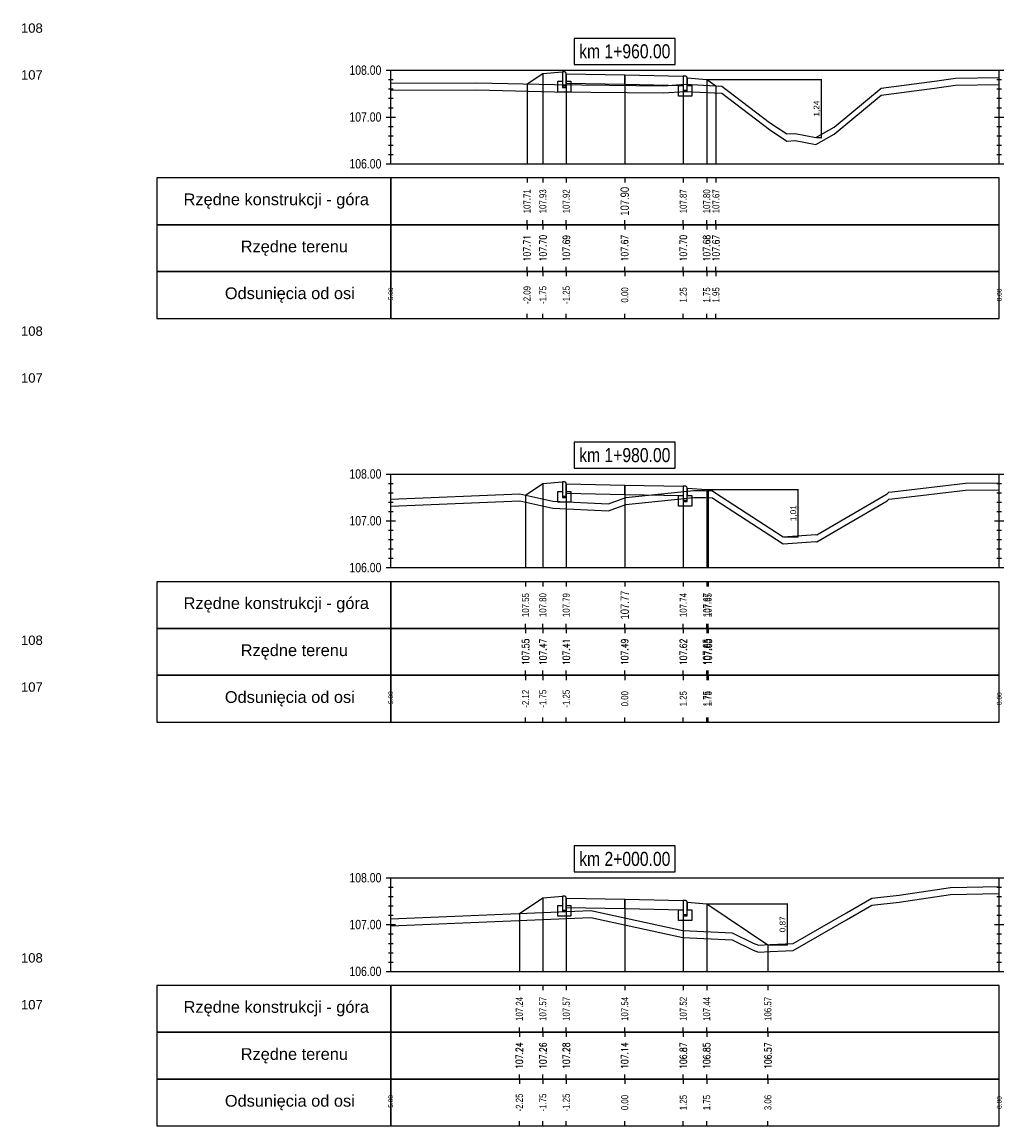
# Model space of a CAD drawing. Extents: x 7537626 to 7538805, y 5722894 to 5725486.
# Tile 10 of 90: x 7537988 to 7538009, y 5725386 to 5725410. Entities that reach past the tile are written whole.
import ezdxf

# ---------------------------------------------------------------- set-up
doc = ezdxf.new("R2010")
doc.units = 0
doc.header["$PDMODE"] = 35
doc.header["$PDSIZE"] = 0.3
for name, color, linetype in [('C-DROGI-PROFILE', 7, 'Continuous'), ('C-DROGI-PROFILE-ETYKIETY', 7, 'Continuous'), ('C-DROGI-PRZEKROJE-ETYKIETY', 7, 'Continuous'), ('C-POPRZECZKA-przekrój', 2, 'Continuous'), ('C-POPRZECZKA-widok', 1, 'Continuous')]:
    doc.layers.add(name, color=color, linetype=linetype)
for name, color, linetype, true_color in [('C-humus', 7, 'Continuous', 0x003df5), ('C-Teren', 7, 'Continuous', 0x005716), ('poprzeczki', 7, 'Continuous', 0x0000d6)]:
    doc.layers.add(name, color=color, linetype=linetype, true_color=true_color)
doc.styles.add('2mm08', font='arial.ttf', dxfattribs={"width": 0.8})
doc.styles.add('opis_50', font='arial.ttf', dxfattribs={"height": 0.125})
doc.styles.get("Standard").update_dxf_attribs({"font": 'arial.ttf'})
doc.dimstyles.new('OPIS_50', dxfattribs={"dimscale": 0.5, "dimtxt": 0.125, "dimasz": 0.25, "dimexe": 0.1, "dimexo": 0.15, "dimgap": 0.1, "dimtad": 1, "dimzin": 0, "dimtxsty": 'opis_50', "dimblk": 'ARCHTICK', "dimcen": 0.15, "dimdle": 0.1, "dimaunit": 2, "dimadec": 4, "dimazin": 0, "dimtfac": 1, "dimtmove": 0, "dimatfit": 3, "dimfxl": 1, "dimarcsym": 0})

# ---------------------------------------------------------------- blocks, each defined once
blk = doc.blocks.new('_ArchTick')
at = {"color": 0, "linetype": 'ByBlock', "const_width": 0.15}
blk.add_lwpolyline([(-0.5, -0.5), (0.5, 0.5)], dxfattribs=at)
blk = doc.blocks.new('*D97')
at = {"layer": 'Defpoints', "color": 0, "transparency": 16777216}
for p in [(7538002.601, 5725408.366), (7538004.933, 5725407.125), (7538005.044, 5725407.125)]:
    blk.add_point(p, dxfattribs=at)
at = {"layer": 'poprzeczki', "color": 0, "lineweight": -2, "transparency": 16777216}
for p, q in [((7538002.616, 5725408.366), (7538005.054, 5725408.366)), ((7538005.044, 5725408.376), (7538005.044, 5725407.115)), ((7538004.948, 5725407.125), (7538005.054, 5725407.125))]:
    blk.add_line(p, q, dxfattribs=at)
at = {"layer": 'poprzeczki', "color": 0, "lineweight": -2, "transparency": 16777216, "xscale": 0.025, "yscale": 0.025, "zscale": 0.025}
for p, rotation in [((7538005.044, 5725408.366), 90), ((7538005.044, 5725407.125), 270)]:
    blk.add_blockref('_ArchTick', p, dxfattribs=dict(at, rotation=rotation))
at = {"layer": 'poprzeczki', "color": 0, "transparency": 16777216, "insert": (7538004.959, 5725407.745), "char_height": 0.125, "attachment_point": 5, "rotation": 90, "style": 'opis_50'}
blk.add_mtext('1,24', dxfattribs=at)
blk = doc.blocks.new('*D98')
at = {"layer": 'Defpoints', "color": 0, "transparency": 16777216}
for p in [(7538002.601, 5725399.607), (7538004.236, 5725398.599), (7538004.548, 5725398.599)]:
    blk.add_point(p, dxfattribs=at)
at = {"layer": 'poprzeczki', "color": 0, "lineweight": -2, "transparency": 16777216}
for p, q in [((7538002.616, 5725399.607), (7538004.558, 5725399.607)), ((7538004.548, 5725399.617), (7538004.548, 5725398.589)), ((7538004.251, 5725398.599), (7538004.558, 5725398.599))]:
    blk.add_line(p, q, dxfattribs=at)
at = {"layer": 'poprzeczki', "color": 0, "lineweight": -2, "transparency": 16777216, "xscale": 0.025, "yscale": 0.025, "zscale": 0.025}
for p, rotation in [((7538004.548, 5725399.607), 90), ((7538004.548, 5725398.599), 270)]:
    blk.add_blockref('_ArchTick', p, dxfattribs=dict(at, rotation=rotation))
at = {"layer": 'poprzeczki', "color": 0, "transparency": 16777216, "insert": (7538004.462, 5725399.103), "char_height": 0.125, "attachment_point": 5, "rotation": 90, "style": 'opis_50'}
blk.add_mtext('1,01', dxfattribs=at)
blk = doc.blocks.new('*D99')
at = {"layer": 'Defpoints', "color": 0, "transparency": 16777216}
for p in [(7538002.601, 5725390.758), (7538003.909, 5725389.886), (7538004.317, 5725389.886)]:
    blk.add_point(p, dxfattribs=at)
at = {"layer": 'poprzeczki', "color": 0, "lineweight": -2, "transparency": 16777216}
for p, q in [((7538004.317, 5725390.768), (7538004.317, 5725389.876)), ((7538002.616, 5725390.758), (7538004.327, 5725390.758)), ((7538003.924, 5725389.886), (7538004.327, 5725389.886))]:
    blk.add_line(p, q, dxfattribs=at)
at = {"layer": 'poprzeczki', "color": 0, "lineweight": -2, "transparency": 16777216, "xscale": 0.025, "yscale": 0.025, "zscale": 0.025}
for p, rotation in [((7538004.317, 5725390.758), 90), ((7538004.317, 5725389.886), 270)]:
    blk.add_blockref('_ArchTick', p, dxfattribs=dict(at, rotation=rotation))
at = {"layer": 'poprzeczki', "color": 0, "transparency": 16777216, "insert": (7538004.232, 5725390.322), "char_height": 0.125, "attachment_point": 5, "rotation": 90, "style": 'opis_50'}
blk.add_mtext('0,87', dxfattribs=at)

msp = doc.modelspace()

# ---------------------------------------------------------------- linework, layer by layer
at = {"layer": 'C-DROGI-PROFILE', "color": 7, "linetype": 'Continuous', "lineweight": -3}
for p, q in [((7537998.763, 5725406.265), (7537998.763, 5725406.165)), ((7537999.101, 5725406.265), (7537999.101, 5725406.165)), ((7537999.601, 5725406.265), (7537999.601, 5725406.165)), ((7538000.851, 5725406.265), (7538000.851, 5725406.165)), ((7538002.101, 5725406.265), (7538002.101, 5725406.165)), ((7538002.601, 5725406.265), (7538002.601, 5725406.165)), ((7538002.799, 5725406.265), (7538002.799, 5725406.165)), ((7537998.763, 5725405.265), (7537998.763, 5725405.365)), ((7537998.763, 5725405.265), (7537998.763, 5725405.165)), ((7537999.101, 5725405.265), (7537999.101, 5725405.365)), ((7537999.101, 5725405.265), (7537999.101, 5725405.165)), ((7537999.601, 5725405.265), (7537999.601, 5725405.365)), ((7537999.601, 5725405.265), (7537999.601, 5725405.165)), ((7538000.851, 5725405.265), (7538000.851, 5725405.365)), ((7538000.851, 5725405.265), (7538000.851, 5725405.165)), ((7538002.101, 5725405.265), (7538002.101, 5725405.365)), ((7538002.101, 5725405.265), (7538002.101, 5725405.165)), ((7538002.601, 5725405.265), (7538002.601, 5725405.365)), ((7538002.601, 5725405.265), (7538002.601, 5725405.165)), ((7538002.799, 5725405.265), (7538002.799, 5725405.365)), ((7538002.799, 5725405.265), (7538002.799, 5725405.165)), ((7537998.763, 5725404.265), (7537998.763, 5725404.365)), ((7537998.763, 5725404.265), (7537998.763, 5725404.165)), ((7537999.101, 5725404.265), (7537999.101, 5725404.365)), ((7537999.101, 5725404.265), (7537999.101, 5725404.165)), ((7537999.601, 5725404.265), (7537999.601, 5725404.365)), ((7537999.601, 5725404.265), (7537999.601, 5725404.165)), ((7538000.851, 5725404.265), (7538000.851, 5725404.365)), ((7538000.851, 5725404.265), (7538000.851, 5725404.165)), ((7538002.101, 5725404.265), (7538002.101, 5725404.365)), ((7538002.101, 5725404.265), (7538002.101, 5725404.165)), ((7538002.601, 5725404.265), (7538002.601, 5725404.365)), ((7538002.601, 5725404.265), (7538002.601, 5725404.165)), ((7538002.799, 5725404.265), (7538002.799, 5725404.365)), ((7538002.799, 5725404.265), (7538002.799, 5725404.165)), ((7537998.763, 5725403.265), (7537998.763, 5725403.365)), ((7537999.101, 5725403.265), (7537999.101, 5725403.365)), ((7537999.601, 5725403.265), (7537999.601, 5725403.365)), ((7538000.851, 5725403.265), (7538000.851, 5725403.365)), ((7538002.101, 5725403.265), (7538002.101, 5725403.365)), ((7538002.601, 5725403.265), (7538002.601, 5725403.365)), ((7538002.799, 5725403.265), (7538002.799, 5725403.365)), ((7537998.731, 5725397.64), (7537998.731, 5725397.54)), ((7537999.101, 5725397.64), (7537999.101, 5725397.54)), ((7537999.601, 5725397.64), (7537999.601, 5725397.54)), ((7538000.851, 5725397.64), (7538000.851, 5725397.54)), ((7538002.101, 5725397.64), (7538002.101, 5725397.54)), ((7538002.601, 5725397.64), (7538002.601, 5725397.54)), ((7538002.632, 5725397.64), (7538002.632, 5725397.54)), ((7537998.731, 5725396.64), (7537998.731, 5725396.74)), ((7537999.101, 5725396.64), (7537999.101, 5725396.74)), ((7537999.601, 5725396.64), (7537999.601, 5725396.74)), ((7538000.851, 5725396.64), (7538000.851, 5725396.74)), ((7538002.101, 5725396.64), (7538002.101, 5725396.74)), ((7538002.601, 5725396.64), (7538002.601, 5725396.74)), ((7538002.632, 5725396.64), (7538002.632, 5725396.74)), ((7537998.731, 5725396.64), (7537998.731, 5725396.54)), ((7537999.101, 5725396.64), (7537999.101, 5725396.54)), ((7537999.601, 5725396.64), (7537999.601, 5725396.54)), ((7538000.851, 5725396.64), (7538000.851, 5725396.54)), ((7538002.101, 5725396.64), (7538002.101, 5725396.54)), ((7538002.601, 5725396.64), (7538002.601, 5725396.54)), ((7538002.632, 5725396.64), (7538002.632, 5725396.54)), ((7537998.731, 5725395.64), (7537998.731, 5725395.74)), ((7537999.101, 5725395.64), (7537999.101, 5725395.74)), ((7537999.601, 5725395.64), (7537999.601, 5725395.74)), ((7538000.851, 5725395.64), (7538000.851, 5725395.74)), ((7538002.101, 5725395.64), (7538002.101, 5725395.74)), ((7538002.601, 5725395.64), (7538002.601, 5725395.74)), ((7538002.632, 5725395.64), (7538002.632, 5725395.74)), ((7537998.731, 5725395.64), (7537998.731, 5725395.54)), ((7537999.101, 5725395.64), (7537999.101, 5725395.54)), ((7537999.601, 5725395.64), (7537999.601, 5725395.54)), ((7538000.851, 5725395.64), (7538000.851, 5725395.54)), ((7538002.101, 5725395.64), (7538002.101, 5725395.54)), ((7538002.601, 5725395.64), (7538002.601, 5725395.54)), ((7538002.632, 5725395.64), (7538002.632, 5725395.54)), ((7537998.731, 5725394.64), (7537998.731, 5725394.74)), ((7537999.101, 5725394.64), (7537999.101, 5725394.74)), ((7537999.601, 5725394.64), (7537999.601, 5725394.74)), ((7538000.851, 5725394.64), (7538000.851, 5725394.74)), ((7538002.101, 5725394.64), (7538002.101, 5725394.74)), ((7538002.601, 5725394.64), (7538002.601, 5725394.74)), ((7538002.632, 5725394.64), (7538002.632, 5725394.74)), ((7537998.599, 5725389.015), (7537998.599, 5725388.915)), ((7537999.101, 5725389.015), (7537999.101, 5725388.915)), ((7537999.601, 5725389.015), (7537999.601, 5725388.915)), ((7538000.851, 5725389.015), (7538000.851, 5725388.915)), ((7538002.101, 5725389.015), (7538002.101, 5725388.915)), ((7538002.601, 5725389.015), (7538002.601, 5725388.915)), ((7538003.909, 5725389.015), (7538003.909, 5725388.915)), ((7537998.599, 5725388.015), (7537998.599, 5725388.115)), ((7537998.599, 5725388.015), (7537998.599, 5725387.915)), ((7537999.101, 5725388.015), (7537999.101, 5725388.115)), ((7537999.101, 5725388.015), (7537999.101, 5725387.915)), ((7537999.601, 5725388.015), (7537999.601, 5725388.115)), ((7537999.601, 5725388.015), (7537999.601, 5725387.915)), ((7538000.851, 5725388.015), (7538000.851, 5725388.115)), ((7538000.851, 5725388.015), (7538000.851, 5725387.915)), ((7538002.101, 5725388.015), (7538002.101, 5725388.115)), ((7538002.101, 5725388.015), (7538002.101, 5725387.915)), ((7538002.601, 5725388.015), (7538002.601, 5725388.115)), ((7538002.601, 5725388.015), (7538002.601, 5725387.915)), ((7538003.909, 5725388.015), (7538003.909, 5725388.115)), ((7538003.909, 5725388.015), (7538003.909, 5725387.915)), ((7537998.599, 5725387.015), (7537998.599, 5725387.115)), ((7537998.599, 5725387.015), (7537998.599, 5725386.915)), ((7537999.101, 5725387.015), (7537999.101, 5725387.115)), ((7537999.101, 5725387.015), (7537999.101, 5725386.915)), ((7537999.601, 5725387.015), (7537999.601, 5725387.115)), ((7537999.601, 5725387.015), (7537999.601, 5725386.915)), ((7538000.851, 5725387.015), (7538000.851, 5725387.115)), ((7538000.851, 5725387.015), (7538000.851, 5725386.915)), ((7538002.101, 5725387.015), (7538002.101, 5725387.115)), ((7538002.101, 5725387.015), (7538002.101, 5725386.915)), ((7538002.601, 5725387.015), (7538002.601, 5725387.115)), ((7538002.601, 5725387.015), (7538002.601, 5725386.915)), ((7538003.909, 5725387.015), (7538003.909, 5725387.115)), ((7538003.909, 5725387.015), (7538003.909, 5725386.915)), ((7537998.599, 5725386.015), (7537998.599, 5725386.115)), ((7537999.101, 5725386.015), (7537999.101, 5725386.115)), ((7537999.601, 5725386.015), (7537999.601, 5725386.115)), ((7538000.851, 5725386.015), (7538000.851, 5725386.115)), ((7538002.101, 5725386.015), (7538002.101, 5725386.115)), ((7538002.601, 5725386.015), (7538002.601, 5725386.115)), ((7538003.909, 5725386.015), (7538003.909, 5725386.115))]:
    msp.add_line(p, q, dxfattribs=at)
at = {"layer": 'C-DROGI-PROFILE', "color": 1, "linetype": 'Continuous', "lineweight": -3}
for points in [[(7537995.851, 5725405.265), (7537995.851, 5725406.265), (7537990.851, 5725406.265), (7537990.851, 5725405.265)], [(7537995.851, 5725405.265), (7538008.851, 5725405.265), (7538008.851, 5725406.265), (7537995.851, 5725406.265)], [(7537995.851, 5725404.265), (7537995.851, 5725405.265), (7537990.851, 5725405.265), (7537990.851, 5725404.265)], [(7537995.851, 5725404.265), (7538008.851, 5725404.265), (7538008.851, 5725405.265), (7537995.851, 5725405.265)], [(7537995.851, 5725403.265), (7537995.851, 5725404.265), (7537990.851, 5725404.265), (7537990.851, 5725403.265)], [(7537995.851, 5725403.265), (7538008.851, 5725403.265), (7538008.851, 5725404.265), (7537995.851, 5725404.265)], [(7537995.851, 5725396.64), (7537995.851, 5725397.64), (7537990.851, 5725397.64), (7537990.851, 5725396.64)], [(7537995.851, 5725396.64), (7538008.851, 5725396.64), (7538008.851, 5725397.64), (7537995.851, 5725397.64)], [(7537995.851, 5725395.64), (7537995.851, 5725396.64), (7537990.851, 5725396.64), (7537990.851, 5725395.64)], [(7537995.851, 5725395.64), (7538008.851, 5725395.64), (7538008.851, 5725396.64), (7537995.851, 5725396.64)], [(7537995.851, 5725394.64), (7537995.851, 5725395.64), (7537990.851, 5725395.64), (7537990.851, 5725394.64)], [(7537995.851, 5725394.64), (7538008.851, 5725394.64), (7538008.851, 5725395.64), (7537995.851, 5725395.64)], [(7537995.851, 5725388.015), (7537995.851, 5725389.015), (7537990.851, 5725389.015), (7537990.851, 5725388.015)], [(7537995.851, 5725388.015), (7538008.851, 5725388.015), (7538008.851, 5725389.015), (7537995.851, 5725389.015)], [(7537995.851, 5725387.015), (7537995.851, 5725388.015), (7537990.851, 5725388.015), (7537990.851, 5725387.015)], [(7537995.851, 5725387.015), (7538008.851, 5725387.015), (7538008.851, 5725388.015), (7537995.851, 5725388.015)], [(7537995.851, 5725386.015), (7537995.851, 5725387.015), (7537990.851, 5725387.015), (7537990.851, 5725386.015)], [(7537995.851, 5725386.015), (7538008.851, 5725386.015), (7538008.851, 5725387.015), (7537995.851, 5725387.015)]]:
    msp.add_3dface(points, dxfattribs=at)
at = {"layer": 'C-DROGI-PRZEKROJE-ETYKIETY', "color": 1, "linetype": 'Continuous', "lineweight": -3}
for p, q in [((7537999.101, 5725408.496), (7537999.101, 5725406.565)), ((7537999.601, 5725408.489), (7537999.601, 5725406.565)), ((7538000.851, 5725408.464), (7538000.851, 5725406.565)), ((7537998.763, 5725408.271), (7537998.763, 5725406.565)), ((7538002.101, 5725408.439), (7538002.101, 5725406.565)), ((7538002.601, 5725408.366), (7538002.601, 5725406.565)), ((7538002.799, 5725408.233), (7538002.799, 5725406.565)), ((7537999.101, 5725399.737), (7537999.101, 5725397.94)), ((7537999.601, 5725399.73), (7537999.601, 5725397.94)), ((7538000.851, 5725399.705), (7538000.851, 5725397.94)), ((7538002.101, 5725399.68), (7538002.101, 5725397.94)), ((7538002.601, 5725399.607), (7538002.601, 5725397.94)), ((7538002.632, 5725399.586), (7538002.632, 5725397.94)), ((7537998.731, 5725399.49), (7537998.731, 5725397.94)), ((7537999.101, 5725390.888), (7537999.101, 5725389.315)), ((7537999.601, 5725390.882), (7537999.601, 5725389.315)), ((7538000.851, 5725390.857), (7538000.851, 5725389.315)), ((7538002.101, 5725390.832), (7538002.101, 5725389.315)), ((7537998.599, 5725390.554), (7537998.599, 5725389.315)), ((7538002.601, 5725390.758), (7538002.601, 5725389.315)), ((7538003.909, 5725389.886), (7538003.909, 5725389.315))]:
    msp.add_line(p, q, dxfattribs=at)
at = {"layer": 'C-humus'}
for p, q in [((7538007.464, 5725408.184), (7538007.913, 5725408.245)), ((7538007.913, 5725408.245), (7538008.851, 5725408.263)), ((7537995.851, 5725408.142), (7537997.685, 5725408.145)), ((7537997.685, 5725408.145), (7537999.352, 5725408.107)), ((7537999.352, 5725408.107), (7538001.678, 5725408.079)), ((7538001.678, 5725408.079), (7538002.143, 5725408.114)), ((7538002.143, 5725408.114), (7538002.926, 5725408.077)), ((7538002.926, 5725408.077), (7538003.939, 5725407.296)), ((7538005.323, 5725407.202), (7538006.331, 5725408.032)), ((7538006.331, 5725408.032), (7538007.464, 5725408.184)), ((7538003.939, 5725407.296), (7538004.315, 5725407.053)), ((7538004.315, 5725407.053), (7538004.494, 5725407.065)), ((7538004.494, 5725407.065), (7538004.933, 5725406.975)), ((7538004.933, 5725406.975), (7538005.323, 5725407.202)), ((7538006.563, 5725399.41), (7538008.133, 5725399.592)), ((7538008.133, 5725399.592), (7538008.851, 5725399.604)), ((7537995.851, 5725399.251), (7537998.606, 5725399.367)), ((7537998.606, 5725399.367), (7537999.314, 5725399.212)), ((7538000.506, 5725399.154), (7538000.871, 5725399.289)), ((7538000.871, 5725399.289), (7538002.325, 5725399.437)), ((7538002.325, 5725399.437), (7538002.568, 5725399.439)), ((7538002.568, 5725399.439), (7538002.728, 5725399.431)), ((7538002.728, 5725399.431), (7538002.773, 5725399.397)), ((7538002.773, 5725399.397), (7538004.236, 5725398.449)), ((7538004.954, 5725398.494), (7538006.456, 5725399.369)), ((7538006.456, 5725399.369), (7538006.493, 5725399.4)), ((7538006.493, 5725399.4), (7538006.563, 5725399.41)), ((7537999.314, 5725399.212), (7538000.506, 5725399.154)), ((7538004.236, 5725398.449), (7538004.935, 5725398.497)), ((7538004.935, 5725398.497), (7538004.954, 5725398.494)), ((7538006.127, 5725390.73), (7538006.712, 5725390.797)), ((7538006.712, 5725390.797), (7538007.807, 5725390.959)), ((7538007.807, 5725390.959), (7538008.851, 5725390.982)), ((7538005.585, 5725390.414), (7538006.127, 5725390.73)), ((7537995.851, 5725390.287), (7538000.125, 5725390.469)), ((7538000.125, 5725390.469), (7538002.088, 5725390.039)), ((7538004.447, 5725389.764), (7538005.585, 5725390.414)), ((7538002.088, 5725390.039), (7538003.142, 5725389.988)), ((7538003.142, 5725389.988), (7538003.593, 5725389.77)), ((7538003.593, 5725389.77), (7538003.71, 5725389.724)), ((7538003.71, 5725389.724), (7538003.957, 5725389.739)), ((7538003.957, 5725389.739), (7538004.447, 5725389.764))]:
    msp.add_line(p, q, dxfattribs=at)
at = {"layer": 'C-POPRZECZKA-przekrój', "color": 2, "linetype": 'Continuous', "lineweight": -3}
for p, q in [((7537998.763, 5725408.271), (7537999.101, 5725408.496)), ((7537999.101, 5725408.496), (7537999.521, 5725408.529)), ((7537999.561, 5725408.529), (7537999.521, 5725408.529)), ((7537999.521, 5725408.529), (7537999.521, 5725408.199)), ((7537999.566, 5725408.529), (7537999.561, 5725408.529)), ((7537999.575, 5725408.527), (7537999.566, 5725408.529)), ((7537999.583, 5725408.522), (7537999.575, 5725408.527)), ((7537999.589, 5725408.518), (7537999.583, 5725408.522)), ((7537999.593, 5725408.512), (7537999.589, 5725408.518)), ((7537999.598, 5725408.505), (7537999.593, 5725408.512)), ((7537999.6, 5725408.497), (7537999.598, 5725408.505)), ((7537999.601, 5725408.489), (7537999.6, 5725408.497)), ((7537999.601, 5725408.489), (7538000.851, 5725408.464)), ((7537999.601, 5725408.489), (7537999.602, 5725408.289)), ((7537999.601, 5725408.199), (7537999.601, 5725408.489)), ((7537999.601, 5725408.489), (7537999.601, 5725408.329)), ((7538000.851, 5725408.264), (7538000.851, 5725408.464)), ((7538000.851, 5725408.464), (7538002.101, 5725408.439)), ((7537999.421, 5725408.099), (7537999.421, 5725408.329)), ((7537999.421, 5725408.329), (7537999.521, 5725408.329)), ((7537999.521, 5725408.329), (7537999.521, 5725408.229)), ((7537999.521, 5725408.229), (7537999.601, 5725408.229)), ((7537999.601, 5725408.329), (7537999.701, 5725408.329)), ((7537999.602, 5725408.289), (7538000.851, 5725408.264)), ((7537999.701, 5725408.329), (7537999.701, 5725408.099)), ((7538000.851, 5725408.264), (7538002.1, 5725408.239)), ((7538002.001, 5725408.009), (7538002.001, 5725408.239)), ((7538002.001, 5725408.239), (7538002.101, 5725408.239)), ((7538002.101, 5725408.439), (7538002.1, 5725408.239)), ((7538002.141, 5725408.439), (7538002.101, 5725408.439)), ((7538002.101, 5725408.439), (7538002.101, 5725408.109)), ((7538002.101, 5725408.239), (7538002.101, 5725408.139)), ((7538002.146, 5725408.439), (7538002.141, 5725408.439)), ((7538002.155, 5725408.437), (7538002.146, 5725408.439)), ((7538002.163, 5725408.432), (7538002.155, 5725408.437)), ((7538002.169, 5725408.428), (7538002.163, 5725408.432)), ((7538002.173, 5725408.422), (7538002.169, 5725408.428)), ((7538002.178, 5725408.415), (7538002.173, 5725408.422)), ((7538002.18, 5725408.407), (7538002.178, 5725408.415)), ((7538002.181, 5725408.399), (7538002.18, 5725408.407)), ((7538002.181, 5725408.109), (7538002.181, 5725408.399)), ((7538002.181, 5725408.399), (7538002.181, 5725408.239)), ((7538002.181, 5725408.399), (7538002.601, 5725408.366)), ((7538002.181, 5725408.239), (7538002.281, 5725408.239)), ((7538002.281, 5725408.239), (7538002.281, 5725408.009)), ((7538002.601, 5725408.366), (7538002.799, 5725408.233)), ((7537999.701, 5725408.099), (7537999.421, 5725408.099)), ((7537999.521, 5725408.199), (7537999.601, 5725408.199)), ((7538002.281, 5725408.009), (7538002.001, 5725408.009)), ((7538002.101, 5725408.139), (7538002.181, 5725408.139)), ((7538002.101, 5725408.109), (7538002.181, 5725408.109)), ((7537998.731, 5725399.49), (7537999.101, 5725399.737)), ((7537999.101, 5725399.737), (7537999.521, 5725399.77)), ((7537999.561, 5725399.77), (7537999.521, 5725399.77)), ((7537999.521, 5725399.77), (7537999.521, 5725399.44)), ((7537999.566, 5725399.77), (7537999.561, 5725399.77)), ((7537999.575, 5725399.768), (7537999.566, 5725399.77)), ((7537999.583, 5725399.763), (7537999.575, 5725399.768)), ((7537999.589, 5725399.758), (7537999.583, 5725399.763)), ((7537999.593, 5725399.753), (7537999.589, 5725399.758)), ((7537999.598, 5725399.746), (7537999.593, 5725399.753)), ((7537999.6, 5725399.737), (7537999.598, 5725399.746)), ((7537999.601, 5725399.73), (7537999.6, 5725399.737)), ((7537999.601, 5725399.73), (7538000.851, 5725399.705)), ((7537999.601, 5725399.73), (7537999.602, 5725399.53)), ((7537999.601, 5725399.44), (7537999.601, 5725399.73)), ((7537999.601, 5725399.73), (7537999.601, 5725399.57)), ((7537999.421, 5725399.34), (7537999.421, 5725399.57)), ((7537999.421, 5725399.57), (7537999.521, 5725399.57)), ((7537999.521, 5725399.57), (7537999.521, 5725399.47)), ((7537999.601, 5725399.57), (7537999.701, 5725399.57)), ((7537999.602, 5725399.53), (7538000.851, 5725399.505)), ((7537999.701, 5725399.57), (7537999.701, 5725399.34)), ((7538000.851, 5725399.505), (7538000.851, 5725399.705)), ((7538000.851, 5725399.705), (7538002.101, 5725399.68)), ((7538000.851, 5725399.505), (7538002.1, 5725399.48)), ((7538002.101, 5725399.68), (7538002.1, 5725399.48)), ((7538002.141, 5725399.68), (7538002.101, 5725399.68)), ((7538002.101, 5725399.68), (7538002.101, 5725399.35)), ((7538002.146, 5725399.68), (7538002.141, 5725399.68)), ((7538002.155, 5725399.678), (7538002.146, 5725399.68)), ((7538002.163, 5725399.673), (7538002.155, 5725399.678)), ((7538002.169, 5725399.668), (7538002.163, 5725399.673)), ((7538002.173, 5725399.663), (7538002.169, 5725399.668)), ((7538002.178, 5725399.656), (7538002.173, 5725399.663)), ((7538002.18, 5725399.647), (7538002.178, 5725399.656)), ((7538002.181, 5725399.64), (7538002.18, 5725399.647)), ((7538002.181, 5725399.35), (7538002.181, 5725399.64)), ((7538002.181, 5725399.64), (7538002.181, 5725399.48)), ((7538002.181, 5725399.64), (7538002.601, 5725399.607)), ((7538002.601, 5725399.607), (7538002.632, 5725399.586)), ((7537999.701, 5725399.34), (7537999.421, 5725399.34)), ((7537999.521, 5725399.47), (7537999.601, 5725399.47)), ((7537999.521, 5725399.44), (7537999.601, 5725399.44)), ((7538002.001, 5725399.25), (7538002.001, 5725399.48)), ((7538002.001, 5725399.48), (7538002.101, 5725399.48)), ((7538002.101, 5725399.48), (7538002.101, 5725399.38)), ((7538002.101, 5725399.38), (7538002.181, 5725399.38)), ((7538002.101, 5725399.35), (7538002.181, 5725399.35)), ((7538002.181, 5725399.48), (7538002.281, 5725399.48)), ((7538002.281, 5725399.48), (7538002.281, 5725399.25)), ((7538002.281, 5725399.25), (7538002.001, 5725399.25)), ((7537998.599, 5725390.554), (7537999.101, 5725390.888)), ((7537999.101, 5725390.888), (7537999.521, 5725390.922)), ((7537999.561, 5725390.922), (7537999.521, 5725390.922)), ((7537999.521, 5725390.922), (7537999.521, 5725390.592)), ((7537999.566, 5725390.922), (7537999.561, 5725390.922)), ((7537999.575, 5725390.92), (7537999.566, 5725390.922)), ((7537999.583, 5725390.915), (7537999.575, 5725390.92)), ((7537999.589, 5725390.91), (7537999.583, 5725390.915)), ((7537999.593, 5725390.905), (7537999.589, 5725390.91)), ((7537999.598, 5725390.898), (7537999.593, 5725390.905)), ((7537999.6, 5725390.889), (7537999.598, 5725390.898)), ((7537999.601, 5725390.882), (7537999.6, 5725390.889)), ((7537999.601, 5725390.882), (7538000.851, 5725390.857)), ((7537999.601, 5725390.882), (7537999.602, 5725390.682)), ((7537999.601, 5725390.592), (7537999.601, 5725390.882)), ((7537999.601, 5725390.882), (7537999.601, 5725390.722)), ((7538000.851, 5725390.657), (7538000.851, 5725390.857)), ((7538000.851, 5725390.857), (7538002.101, 5725390.832)), ((7538002.101, 5725390.832), (7538002.1, 5725390.632)), ((7538002.141, 5725390.832), (7538002.101, 5725390.832)), ((7538002.101, 5725390.832), (7538002.101, 5725390.502)), ((7538002.146, 5725390.832), (7538002.141, 5725390.832)), ((7538002.155, 5725390.83), (7538002.146, 5725390.832)), ((7538002.163, 5725390.825), (7538002.155, 5725390.83)), ((7538002.169, 5725390.82), (7538002.163, 5725390.825)), ((7538002.173, 5725390.815), (7538002.169, 5725390.82)), ((7538002.178, 5725390.808), (7538002.173, 5725390.815)), ((7538002.18, 5725390.799), (7538002.178, 5725390.808)), ((7538002.181, 5725390.792), (7538002.18, 5725390.799)), ((7538002.181, 5725390.502), (7538002.181, 5725390.792)), ((7538002.181, 5725390.792), (7538002.181, 5725390.632)), ((7538002.181, 5725390.792), (7538002.601, 5725390.758)), ((7537999.421, 5725390.492), (7537999.421, 5725390.722)), ((7537999.421, 5725390.722), (7537999.521, 5725390.722)), ((7537999.521, 5725390.722), (7537999.521, 5725390.622)), ((7537999.521, 5725390.622), (7537999.601, 5725390.622)), ((7537999.521, 5725390.592), (7537999.601, 5725390.592)), ((7537999.601, 5725390.722), (7537999.701, 5725390.722)), ((7537999.602, 5725390.682), (7538000.851, 5725390.657)), ((7537999.701, 5725390.722), (7537999.701, 5725390.492)), ((7538000.851, 5725390.657), (7538002.1, 5725390.632)), ((7538002.001, 5725390.402), (7538002.001, 5725390.632)), ((7538002.001, 5725390.632), (7538002.101, 5725390.632)), ((7538002.101, 5725390.632), (7538002.101, 5725390.532)), ((7538002.101, 5725390.532), (7538002.181, 5725390.532)), ((7538002.181, 5725390.632), (7538002.281, 5725390.632)), ((7538002.281, 5725390.632), (7538002.281, 5725390.402)), ((7538002.601, 5725390.758), (7538003.909, 5725389.886)), ((7537999.701, 5725390.492), (7537999.421, 5725390.492)), ((7538002.281, 5725390.402), (7538002.001, 5725390.402)), ((7538002.101, 5725390.502), (7538002.181, 5725390.502))]:
    msp.add_line(p, q, dxfattribs=at)
at = {"layer": 'C-POPRZECZKA-widok', "color": 1, "linetype": 'Continuous', "lineweight": -3}
for p, q in [((7537995.751, 5725408.565), (7538008.951, 5725408.565)), ((7537995.851, 5725406.565), (7537995.851, 5725408.565)), ((7538008.851, 5725406.565), (7538008.851, 5725408.565)), ((7537995.801, 5725408.365), (7537995.901, 5725408.365)), ((7538008.801, 5725408.365), (7538008.901, 5725408.365)), ((7537995.801, 5725408.165), (7537995.901, 5725408.165)), ((7538008.801, 5725408.165), (7538008.901, 5725408.165)), ((7537995.801, 5725407.965), (7537995.901, 5725407.965)), ((7537995.801, 5725407.765), (7537995.901, 5725407.765)), ((7538008.801, 5725407.965), (7538008.901, 5725407.965)), ((7538008.801, 5725407.765), (7538008.901, 5725407.765)), ((7537995.751, 5725407.565), (7537995.951, 5725407.565)), ((7537995.801, 5725407.565), (7537995.901, 5725407.565)), ((7538008.751, 5725407.565), (7538008.951, 5725407.565)), ((7538008.801, 5725407.565), (7538008.901, 5725407.565)), ((7537995.801, 5725407.365), (7537995.901, 5725407.365)), ((7538008.801, 5725407.365), (7538008.901, 5725407.365)), ((7537995.801, 5725407.165), (7537995.901, 5725407.165)), ((7538008.801, 5725407.165), (7538008.901, 5725407.165)), ((7537995.801, 5725406.965), (7537995.901, 5725406.965)), ((7538008.801, 5725406.965), (7538008.901, 5725406.965)), ((7537995.751, 5725406.565), (7538008.951, 5725406.565)), ((7537995.801, 5725406.765), (7537995.901, 5725406.765)), ((7538008.801, 5725406.765), (7538008.901, 5725406.765)), ((7537995.751, 5725399.94), (7538008.951, 5725399.94)), ((7537995.801, 5725399.74), (7537995.901, 5725399.74)), ((7537995.851, 5725397.94), (7537995.851, 5725399.94)), ((7538008.801, 5725399.74), (7538008.901, 5725399.74)), ((7538008.851, 5725397.94), (7538008.851, 5725399.94)), ((7537995.801, 5725399.54), (7537995.901, 5725399.54)), ((7538008.801, 5725399.54), (7538008.901, 5725399.54)), ((7537995.801, 5725399.34), (7537995.901, 5725399.34)), ((7538008.801, 5725399.34), (7538008.901, 5725399.34)), ((7537995.801, 5725399.14), (7537995.901, 5725399.14)), ((7538008.801, 5725399.14), (7538008.901, 5725399.14)), ((7537995.751, 5725398.94), (7537995.951, 5725398.94)), ((7537995.801, 5725398.94), (7537995.901, 5725398.94)), ((7538008.751, 5725398.94), (7538008.951, 5725398.94)), ((7538008.801, 5725398.94), (7538008.901, 5725398.94)), ((7537995.801, 5725398.74), (7537995.901, 5725398.74)), ((7538008.801, 5725398.74), (7538008.901, 5725398.74)), ((7537995.801, 5725398.54), (7537995.901, 5725398.54)), ((7537995.801, 5725398.34), (7537995.901, 5725398.34)), ((7538008.801, 5725398.54), (7538008.901, 5725398.54)), ((7538008.801, 5725398.34), (7538008.901, 5725398.34)), ((7537995.801, 5725398.14), (7537995.901, 5725398.14)), ((7538008.801, 5725398.14), (7538008.901, 5725398.14)), ((7537995.751, 5725397.94), (7538008.951, 5725397.94)), ((7537995.751, 5725391.315), (7538008.951, 5725391.315)), ((7537995.851, 5725389.315), (7537995.851, 5725391.315)), ((7538008.851, 5725389.315), (7538008.851, 5725391.315)), ((7537995.801, 5725391.115), (7537995.901, 5725391.115)), ((7538008.801, 5725391.115), (7538008.901, 5725391.115)), ((7537995.801, 5725390.915), (7537995.901, 5725390.915)), ((7538008.801, 5725390.915), (7538008.901, 5725390.915)), ((7537995.801, 5725390.715), (7537995.901, 5725390.715)), ((7538008.801, 5725390.715), (7538008.901, 5725390.715)), ((7537995.751, 5725390.315), (7537995.951, 5725390.315)), ((7537995.801, 5725390.515), (7537995.901, 5725390.515)), ((7537995.801, 5725390.315), (7537995.901, 5725390.315)), ((7538008.751, 5725390.315), (7538008.951, 5725390.315)), ((7538008.801, 5725390.515), (7538008.901, 5725390.515)), ((7538008.801, 5725390.315), (7538008.901, 5725390.315)), ((7537995.801, 5725390.115), (7537995.901, 5725390.115)), ((7538008.801, 5725390.115), (7538008.901, 5725390.115)), ((7537995.801, 5725389.915), (7537995.901, 5725389.915)), ((7538008.801, 5725389.915), (7538008.901, 5725389.915)), ((7537995.801, 5725389.715), (7537995.901, 5725389.715)), ((7538008.801, 5725389.715), (7538008.901, 5725389.715)), ((7537995.801, 5725389.515), (7537995.901, 5725389.515)), ((7538008.801, 5725389.515), (7538008.901, 5725389.515)), ((7537995.751, 5725389.315), (7538008.951, 5725389.315))]:
    msp.add_line(p, q, dxfattribs=at)
at = {"layer": 'C-POPRZECZKA-widok', "color": 3, "linetype": 'Continuous', "lineweight": -3}
for points in [[(7537999.771, 5725408.69), (7538001.93, 5725408.69), (7538001.93, 5725409.246), (7537999.771, 5725409.246)], [(7537999.771, 5725400.065), (7538001.93, 5725400.065), (7538001.93, 5725400.621), (7537999.771, 5725400.621)], [(7537999.771, 5725391.44), (7538001.93, 5725391.44), (7538001.93, 5725391.996), (7537999.771, 5725391.996)]]:
    msp.add_3dface(points, dxfattribs=at)
at = {"layer": 'C-Teren'}
for p, q in [((7537995.851, 5725408.292), (7537997.685, 5725408.295)), ((7537997.685, 5725408.295), (7537999.352, 5725408.257)), ((7537999.352, 5725408.257), (7538001.678, 5725408.229)), ((7538001.678, 5725408.229), (7538002.143, 5725408.264)), ((7538002.143, 5725408.264), (7538002.926, 5725408.227)), ((7538002.926, 5725408.227), (7538003.939, 5725407.446)), ((7538006.331, 5725408.182), (7538007.464, 5725408.334)), ((7538007.464, 5725408.334), (7538007.913, 5725408.395)), ((7538007.913, 5725408.395), (7538008.851, 5725408.413)), ((7538005.323, 5725407.352), (7538006.331, 5725408.182)), ((7538003.939, 5725407.446), (7538004.315, 5725407.203)), ((7538004.933, 5725407.125), (7538005.323, 5725407.352)), ((7538004.315, 5725407.203), (7538004.494, 5725407.215)), ((7538004.494, 5725407.215), (7538004.933, 5725407.125)), ((7538006.563, 5725399.56), (7538008.133, 5725399.742)), ((7538008.133, 5725399.742), (7538008.851, 5725399.754)), ((7537995.851, 5725399.401), (7537998.606, 5725399.517)), ((7537998.606, 5725399.517), (7537999.314, 5725399.362)), ((7538000.871, 5725399.439), (7538002.325, 5725399.587)), ((7538002.325, 5725399.587), (7538002.568, 5725399.589)), ((7538002.568, 5725399.589), (7538002.728, 5725399.581)), ((7538002.728, 5725399.581), (7538002.773, 5725399.547)), ((7538002.773, 5725399.547), (7538004.236, 5725398.599)), ((7538004.954, 5725398.644), (7538006.456, 5725399.519)), ((7538006.456, 5725399.519), (7538006.493, 5725399.55)), ((7538006.493, 5725399.55), (7538006.563, 5725399.56)), ((7537999.314, 5725399.362), (7538000.506, 5725399.304)), ((7538000.506, 5725399.304), (7538000.871, 5725399.439)), ((7538004.236, 5725398.599), (7538004.935, 5725398.647)), ((7538004.935, 5725398.647), (7538004.954, 5725398.644)), ((7538006.712, 5725390.947), (7538007.807, 5725391.109)), ((7538007.807, 5725391.109), (7538008.851, 5725391.132)), ((7538005.585, 5725390.564), (7538006.127, 5725390.88)), ((7538006.127, 5725390.88), (7538006.712, 5725390.947)), ((7537995.851, 5725390.437), (7538000.125, 5725390.619)), ((7538000.125, 5725390.619), (7538002.088, 5725390.189)), ((7538004.447, 5725389.914), (7538005.585, 5725390.564)), ((7538002.088, 5725390.189), (7538003.142, 5725390.138)), ((7538003.142, 5725390.138), (7538003.593, 5725389.92)), ((7538003.593, 5725389.92), (7538003.71, 5725389.874)), ((7538003.71, 5725389.874), (7538003.957, 5725389.889)), ((7538003.957, 5725389.889), (7538004.447, 5725389.914))]:
    msp.add_line(p, q, dxfattribs=at)

# ---------------------------------------------------------------- texts
at = {"layer": 'C-DROGI-PROFILE', "color": 2}
for s, p in [('Rzędne konstrukcji - góra', (7537991.426, 5725405.682)), ('Rzędne terenu', (7537992.646, 5725404.676)), ('Odsunięcia od osi', (7537992.307, 5725403.676)), ('Rzędne konstrukcji - góra', (7537991.426, 5725397.057)), ('Rzędne terenu', (7537992.646, 5725396.051)), ('Odsunięcia od osi', (7537992.307, 5725395.051)), ('Rzędne konstrukcji - góra', (7537991.426, 5725388.432)), ('Rzędne terenu', (7537992.646, 5725387.426)), ('Odsunięcia od osi', (7537992.307, 5725386.426))]:
    msp.add_text(s, height=0.25, dxfattribs=at).set_placement(p)
at = {"layer": 'C-DROGI-PROFILE-ETYKIETY', "color": 1, "linetype": 'Continuous', "lineweight": -3, "attachment_point": 5, "rotation": 90, "style": '2mm08'}
for s, insert, char_height in [('107.90', (7538000.851, 5725405.765), 0.18), ('107.71', (7537998.763, 5725405.765), 0.15), ('107.93', (7537999.101, 5725405.765), 0.15), ('107.92', (7537999.601, 5725405.765), 0.15), ('107.87', (7538002.101, 5725405.765), 0.15), ('107.80', (7538002.601, 5725405.765), 0.15), ('107.67', (7538002.799, 5725405.765), 0.15), ('{\\Fsimplex.shx|c238;107.71}', (7537998.763, 5725404.765), 0.15), ('{\\Fsimplex.shx|c238;107.70}', (7537999.101, 5725404.765), 0.15), ('{\\Fsimplex.shx|c238;107.69}', (7537999.601, 5725404.765), 0.15), ('{\\Fsimplex.shx|c238;107.67}', (7538000.851, 5725404.765), 0.15), ('{\\Fsimplex.shx|c238;107.70}', (7538002.101, 5725404.765), 0.15), ('{\\Fsimplex.shx|c238;107.68}', (7538002.601, 5725404.765), 0.15), ('{\\Fsimplex.shx|c238;107.67}', (7538002.799, 5725404.765), 0.15), ('-2.09', (7537998.763, 5725403.765), 0.15), ('-1.75', (7537999.101, 5725403.765), 0.15), ('-1.25', (7537999.601, 5725403.765), 0.15), ('0.00', (7538000.851, 5725403.765), 0.15), ('1.25', (7538002.101, 5725403.765), 0.15), ('1.75', (7538002.601, 5725403.765), 0.15), ('1.95', (7538002.799, 5725403.765), 0.15), ('107.55', (7537998.731, 5725397.14), 0.15), ('107.80', (7537999.101, 5725397.14), 0.15), ('107.79', (7537999.601, 5725397.14), 0.15), ('107.77', (7538000.851, 5725397.14), 0.18), ('107.74', (7538002.101, 5725397.14), 0.15), ('107.67', (7538002.601, 5725397.14), 0.15), ('107.65', (7538002.632, 5725397.14), 0.15), ('{\\Fsimplex.shx|c238;107.55}', (7537998.731, 5725396.14), 0.15), ('{\\Fsimplex.shx|c238;107.47}', (7537999.101, 5725396.14), 0.15), ('{\\Fsimplex.shx|c238;107.41}', (7537999.601, 5725396.14), 0.15), ('{\\Fsimplex.shx|c238;107.49}', (7538000.851, 5725396.14), 0.15), ('{\\Fsimplex.shx|c238;107.62}', (7538002.101, 5725396.14), 0.15), ('{\\Fsimplex.shx|c238;107.65}', (7538002.601, 5725396.14), 0.15), ('{\\Fsimplex.shx|c238;107.65}', (7538002.632, 5725396.14), 0.15), ('-2.12', (7537998.731, 5725395.14), 0.15), ('-1.75', (7537999.101, 5725395.14), 0.15), ('-1.25', (7537999.601, 5725395.14), 0.15), ('0.00', (7538000.851, 5725395.14), 0.15), ('1.25', (7538002.101, 5725395.14), 0.15), ('1.75', (7538002.601, 5725395.14), 0.15), ('1.78', (7538002.632, 5725395.14), 0.15), ('107.24', (7537998.599, 5725388.515), 0.15), ('107.57', (7537999.101, 5725388.515), 0.15), ('107.57', (7537999.601, 5725388.515), 0.15), ('107.54', (7538000.851, 5725388.515), 0.15), ('107.52', (7538002.101, 5725388.515), 0.15), ('107.44', (7538002.601, 5725388.515), 0.15), ('106.57', (7538003.909, 5725388.515), 0.15), ('{\\Fsimplex.shx|c238;107.24}', (7537998.599, 5725387.515), 0.15), ('{\\Fsimplex.shx|c238;107.26}', (7537999.101, 5725387.515), 0.15), ('{\\Fsimplex.shx|c238;107.28}', (7537999.601, 5725387.515), 0.15), ('{\\Fsimplex.shx|c238;107.14}', (7538000.851, 5725387.515), 0.15), ('{\\Fsimplex.shx|c238;106.87}', (7538002.101, 5725387.515), 0.15), ('{\\Fsimplex.shx|c238;106.85}', (7538002.601, 5725387.515), 0.15), ('{\\Fsimplex.shx|c238;106.57}', (7538003.909, 5725387.515), 0.15), ('-2.25', (7537998.599, 5725386.515), 0.15), ('-1.75', (7537999.101, 5725386.515), 0.15), ('-1.25', (7537999.601, 5725386.515), 0.15), ('0.00', (7538000.851, 5725386.515), 0.15), ('1.25', (7538002.101, 5725386.515), 0.15), ('1.75', (7538002.601, 5725386.515), 0.15), ('3.06', (7538003.909, 5725386.515), 0.15)]:
    msp.add_mtext(s, dxfattribs=dict(at, insert=insert, char_height=char_height))
at = {"layer": 'C-DROGI-PROFILE-ETYKIETY', "color": 7, "linetype": 'Continuous', "lineweight": -3, "char_height": 0.1, "attachment_point": 5, "rotation": 90, "style": '2mm08'}
for s, insert in [('-5.00', (7537995.851, 5725403.765)), ('8.00', (7538008.851, 5725403.765)), ('-5.00', (7537995.851, 5725395.14)), ('8.00', (7538008.851, 5725395.14)), ('-5.00', (7537995.851, 5725386.515)), ('8.00', (7538008.851, 5725386.515))]:
    msp.add_mtext(s, dxfattribs=dict(at, insert=insert))
at = {"layer": 'C-POPRZECZKA-widok', "color": 1, "linetype": 'Continuous', "lineweight": -3, "char_height": 0.2, "attachment_point": 4}
for s, insert in [('108', (7537987.951, 5725409.464)), ('107', (7537987.951, 5725408.464)), ('108', (7537987.951, 5725402.991)), ('107', (7537987.951, 5725401.991)), ('108', (7537987.951, 5725396.388)), ('107', (7537987.951, 5725395.388)), ('108', (7537987.951, 5725389.603)), ('107', (7537987.951, 5725388.603))]:
    msp.add_mtext(s, dxfattribs=dict(at, insert=insert))
at = {"layer": 'C-POPRZECZKA-widok', "color": 3, "linetype": 'Continuous', "lineweight": -3, "char_height": 0.3, "attachment_point": 8, "style": '2mm08'}
for s, insert in [('km 1+960.00', (7538000.851, 5725408.815)), ('km 1+980.00', (7538000.851, 5725400.19)), ('km 2+000.00', (7538000.851, 5725391.565))]:
    msp.add_mtext(s, dxfattribs=dict(at, insert=insert))
at = {"layer": 'C-POPRZECZKA-widok', "color": 1, "linetype": 'Continuous', "lineweight": -3, "char_height": 0.2, "attachment_point": 6, "style": '2mm08'}
for s, insert in [('108.00', (7537995.651, 5725408.565)), ('107.00', (7537995.651, 5725407.565)), ('106.00', (7537995.651, 5725406.565)), ('108.00', (7537995.651, 5725399.94)), ('107.00', (7537995.651, 5725398.94)), ('106.00', (7537995.651, 5725397.94)), ('108.00', (7537995.651, 5725391.315)), ('107.00', (7537995.651, 5725390.315)), ('106.00', (7537995.651, 5725389.315))]:
    msp.add_mtext(s, dxfattribs=dict(at, insert=insert))

# ---------------------------------------------------------------- dimensions: what is measured, and where the dimension line sits
at = {"layer": 'poprzeczki'}
for base, p1, p2, picture, middle in [((7538005.044, 5725407.125), (7538002.601, 5725408.366), (7538004.933, 5725407.125), '*D97', (7538004.959, 5725407.745)), ((7538004.548, 5725398.599), (7538002.601, 5725399.607), (7538004.236, 5725398.599), '*D98', (7538004.462, 5725399.103)), ((7538004.317, 5725389.886), (7538002.601, 5725390.758), (7538003.909, 5725389.886), '*D99', (7538004.232, 5725390.322))]:
    dim = msp.add_linear_dim(base=base, p1=p1, p2=p2, angle=90, dimstyle='OPIS_50', override={"dimscale": 0.1}, dxfattribs=at)
    dim.commit()
    dim.dimension.update_dxf_attribs({"geometry": picture, "text_midpoint": middle})

doc.saveas('drawing.dxf')
